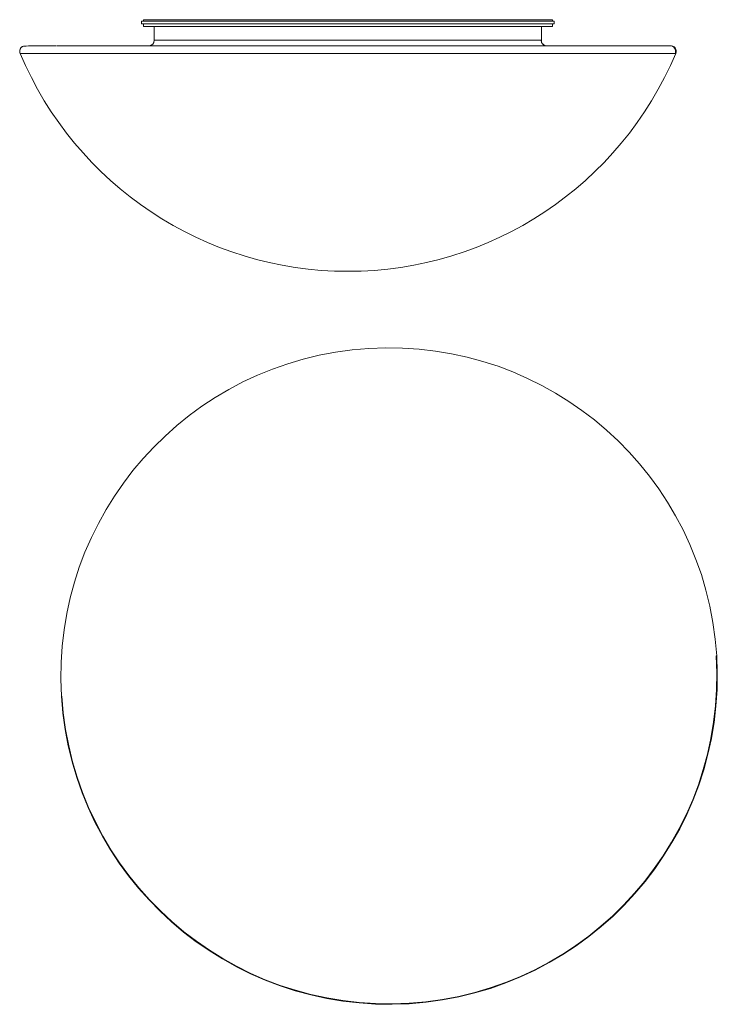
# Model space of a CAD drawing. Header units: millimetres. Extents: x -143 to 111, y -378 to -20.
import ezdxf

# ---------------------------------------------------------------- set-up
doc = ezdxf.new("R2010")
doc.units = ezdxf.units.MM

msp = doc.modelspace()

# ---------------------------------------------------------------- linework, layer by layer
at = {"color": 7, "linetype": 'Continuous', "lineweight": 15}
for p, q in [((-98.43, -20.02), (-98.43, -21.02)), ((-98.43, -20.02), (51.87, -20.02)), ((51.87, -21.02), (-98.43, -21.02)), ((-97.78, -19.52), (-97.78, -20.02)), ((51.22, -19.52), (-97.78, -19.52)), ((-97.78, -21.02), (-97.78, -22.02)), ((51.22, -20.02), (51.22, -19.52)), ((51.22, -22.02), (51.22, -21.02)), ((51.87, -21.02), (51.87, -20.02)), ((51.22, -22.02), (-97.78, -22.02)), ((-93.78, -22.02), (-93.78, -27.02)), ((47.22, -27.02), (47.22, -22.02)), ((94.03, -29.02), (-129.33, -29.02))]:
    msp.add_line(p, q, dxfattribs=at)
at = {"color": 8, "linetype": 'Continuous', "lineweight": 15}
for p, q in [((47.22, -27.02), (-93.78, -27.02)), ((47.09, -27.02), (47.26, -27.81)), ((-142.65, -31.79), (96.09, -31.79)), ((110.84, -251.2), (110.99, -251.19)), ((-127.46, -265.85), (-127.61, -265.86))]:
    msp.add_line(p, q, dxfattribs=at)
at = {"color": 7, "linetype": 'Continuous', "lineweight": 15, "flags": 128}
for points in [[(48.17, -28.77), (48.18, -28.75), (48.11, -28.68), (47.95, -28.6), (47.77, -28.49), (47.64, -28.4)], [(-129.56, -29.04), (-131.23, -29.04), (-133.8, -29.05), (-135.83, -29.06), (-137.42, -29.07), (-138.64, -29.08), (-139.57, -29.09), (-140.46, -29.12), (-141.04, -29.15), (-141.41, -29.19), (-141.65, -29.23), (-141.81, -29.29), (-141.93, -29.36), (-142.02, -29.43), (-142.1, -29.5), (-142.14, -29.53), (-142.16, -29.55), (-142.18, -29.58), (-142.21, -29.6), (-142.22, -29.61), (-142.23, -29.62), (-142.25, -29.64), (-142.27, -29.66), (-142.31, -29.71), (-142.35, -29.76), (-142.47, -29.91), (-142.57, -30.07), (-142.68, -30.3), (-142.75, -30.54), (-142.77, -30.65), (-142.79, -30.77), (-142.8, -30.88), (-142.81, -31), (-142.8, -31.11), (-142.8, -31.21), (-142.77, -31.42), (-142.65, -31.79)]]:
    msp.add_lwpolyline(points, dxfattribs=at)
at = {"color": 7, "linetype": 'Continuous', "lineweight": 15}
for centre, radius, start, end in [((-95.79, -27.02), 2.01, 274.0647, 359.9831), ((50.28, -27.29), 3.07, 174.9391, 189.832), ((48.98, -27.19), 1.83, 199.7838, 273.3261), ((-23.28, 18.32), 129.47, 202.7748, 270), ((-23.28, 18.32), 129.47, 270, 337.2252), ((94.23, -31.02), 2.01, 337.3832, 95.9517), ((94.02, -31.02), 2, 337.2064, 89.9192), ((-8.31, -258.52), 119.53, 3.5168, 183.5168), ((-8.31, -258.52), 119.53, 183.5168, 3.5168), ((-8.31, -258.52), 119.37, 183.5168, 3.5168)]:
    msp.add_arc(centre, radius, start, end, dxfattribs=at)

doc.saveas('drawing.dxf')
